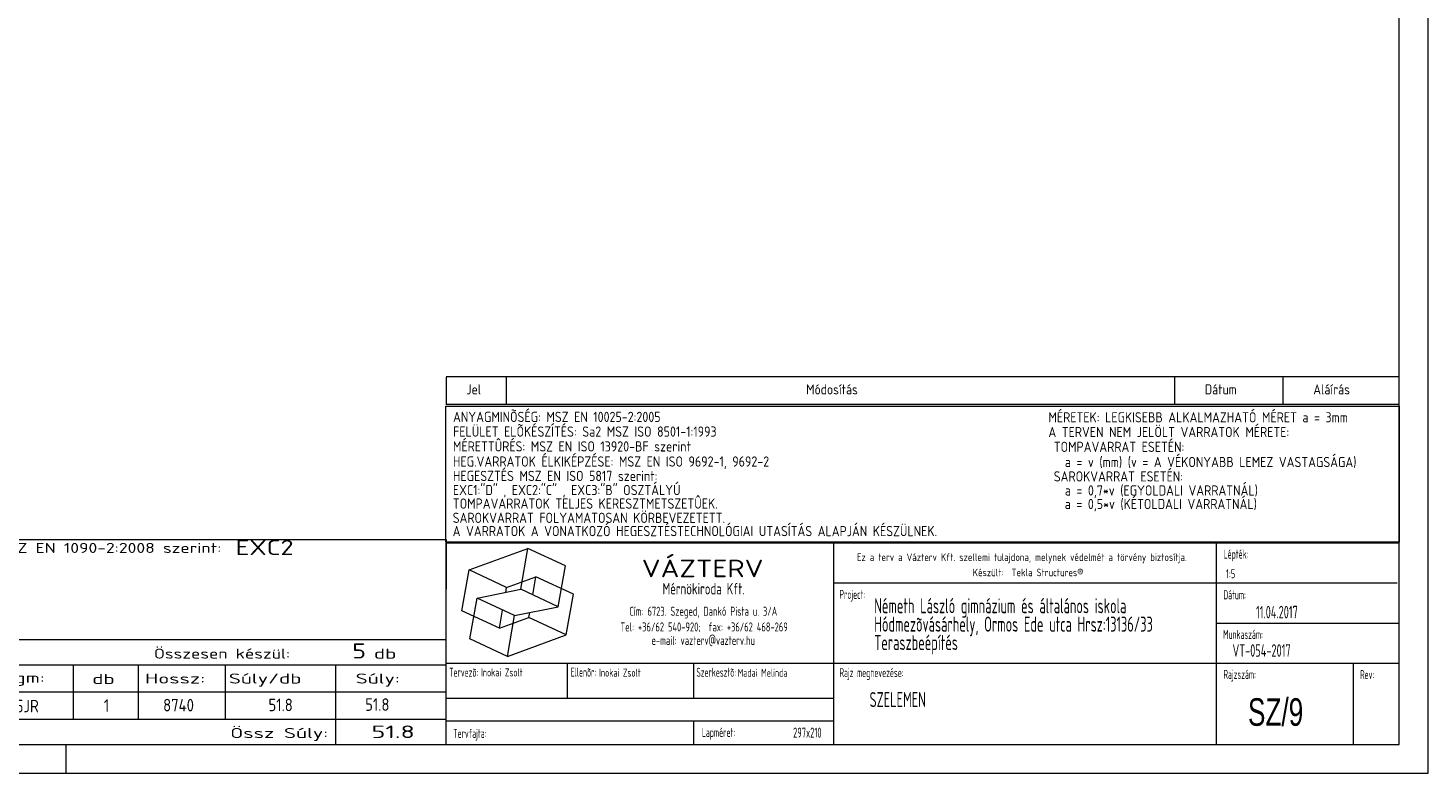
# Model space of a CAD drawing. Header units: millimetres. Extents: x 1 to 296, y 1 to 209.
# Tile 2 of 3: x 101 to 296, y 1 to 105. Entities that reach past the tile are written whole.
import ezdxf

# ---------------------------------------------------------------- set-up
doc = ezdxf.new("R2010")
doc.units = ezdxf.units.MM
doc.linetypes.add('XKITLINE00', pattern=[0])
doc.linetypes.add('XKITLINE04', pattern=[3, 0.5, -0.5, 0.5, -0.5, 0.5, -0.5])
doc.layers.add('Ueberschrift', color=7, linetype='Continuous', lineweight=0)
doc.layers.add('Zeichnungsrahmen', color=3, linetype='Continuous', lineweight=0)
doc.styles.add('ISOCPEUR', font='ISOCPEUR.TTF')
doc.styles.add('ISOCPEUR_BOLD', font='ARIAL.TTF')

msp = doc.modelspace()

# ---------------------------------------------------------------- linework, layer by layer
at = {"layer": 'Ueberschrift', "linetype": 'XKITLINE00', "lineweight": 0}
for p, q in [((159, 56.34), (292, 56.34)), ((159, 56.27), (159, 52.41)), ((167.4, 56.27), (167.4, 52.41)), ((260.64, 56.34), (260.64, 52.48)), ((275.76, 56.34), (275.76, 52.48)), ((158.99, 52.22), (291.99, 52.22)), ((158.99, 33.22), (158.99, 52.22)), ((159, 52.49), (292, 52.49)), ((291.99, 52.22), (291.99, 33.22)), ((46.99, 33.61), (159, 33.61)), ((159, 33.61), (158.99, 19.62)), ((291.99, 33.22), (158.99, 33.22)), ((159, 5), (159, 33.14)), ((159, 33.14), (292, 33.14)), ((162.21, 29.35), (170.43, 32.34)), ((169.43, 26.65), (170.43, 32.34)), ((175.66, 29.9), (170.43, 32.34)), ((213.11, 5), (213.11, 33.14)), ((266.49, 5), (266.49, 33.14)), ((161.2, 23.66), (162.21, 29.35)), ((167.44, 26.91), (162.21, 29.35)), ((174.66, 24.21), (175.66, 29.9)), ((167.44, 26.91), (171.55, 28.4)), ((171.1, 25.87), (171.55, 28.4)), ((176.78, 25.96), (171.55, 28.4)), ((213.11, 27.54), (291.69, 27.54)), ((162.33, 19.72), (163.33, 25.41)), ((163.33, 25.41), (169.43, 26.65)), ((168.56, 22.97), (163.33, 25.41)), ((167.32, 26.22), (167.44, 26.91)), ((174.66, 24.21), (169.43, 26.65)), ((175.78, 20.27), (176.78, 25.96)), ((166.44, 21.22), (161.2, 23.66)), ((166.44, 21.22), (166.88, 23.75)), ((168.56, 22.97), (174.66, 24.21)), ((166.44, 21.22), (170.55, 22.71)), ((167.56, 17.28), (168.56, 22.97)), ((170.55, 22.71), (170.67, 23.4)), ((175.78, 20.27), (170.55, 22.71)), ((266.49, 21.94), (292, 21.94)), ((46.99, 19.62), (158.99, 19.62)), ((158.99, 19.62), (158.99, 16.12)), ((167.56, 17.28), (162.33, 19.72)), ((167.56, 17.28), (175.78, 20.27)), ((46.99, 16.12), (158.99, 16.12)), ((106.99, 16.06), (106.99, 12.34)), ((116.04, 16.12), (116.04, 12.32)), ((128.19, 16.12), (128.19, 12.34)), ((143.59, 16.12), (143.59, 12.33)), ((158.99, 16.12), (158.99, 12.33)), ((159, 16.34), (291.97, 16.34)), ((175.95, 11.43), (175.95, 16.34)), ((193.51, 16.34), (193.51, 11.44)), ((285.54, 16.28), (285.54, 5)), ((46.99, 12.34), (158.99, 12.34)), ((106.99, 12.3), (106.99, 8.5)), ((116.04, 12.3), (116.04, 8.5)), ((128.19, 12.31), (128.19, 8.5)), ((143.59, 12.31), (143.59, 8.5)), ((158.99, 12.31), (158.99, 8.5)), ((159.04, 11.44), (213.11, 11.44)), ((46.99, 8.5), (158.99, 8.5)), ((143.59, 8.5), (143.59, 5)), ((158.99, 8.5), (158.99, 5)), ((159, 8.29), (213.08, 8.29)), ((193.52, 8.26), (193.52, 5.08))]:
    msp.add_line(p, q, dxfattribs=at)
at = {"layer": 'Ueberschrift', "linetype": 'XKITLINE04', "lineweight": 0}
msp.add_line((47, 8.5), (158.99, 8.5), dxfattribs=at)
at = {"layer": 'Zeichnungsrahmen', "linetype": 'XKITLINE00', "lineweight": 0}
for p, q in [((296, 1), (296, 209)), ((292, 5), (292, 205)), ((5, 5), (292, 5)), ((106, 1), (106, 5)), ((1, 1), (296, 1))]:
    msp.add_line(p, q, dxfattribs=at)

# ---------------------------------------------------------------- texts
at = {"layer": 'Ueberschrift'}
for s, height, style, width, p in [('Jel', 1.4, 'ISOCPEUR', 0.85, (161.84, 53.85)), ('Módosítás', 1.4, 'ISOCPEUR', 0.85, (209.25, 53.85)), ('Dátum', 1.4, 'ISOCPEUR', 0.85, (264.86, 53.85)), ('Aláírás', 1.4, 'ISOCPEUR', 0.85, (280, 53.85)), ('ANYAGMINÕSÉG: MSZ EN 10025-2:2005', 1.425, 'ISOCPEUR', 0.85, (159.98, 50)), ('MÉRETEK: LEGKISEBB ALKALMAZHATÓ MÉRET a = 3mm', 1.425, 'ISOCPEUR', 0.85, (243.04, 49.94)), ('FELÜLET ELÕKÉSZÍTÉS: Sa2 MSZ ISO 8501-1:1993', 1.425, 'ISOCPEUR', 0.85, (159.98, 47.95)), ('A TERVEN NEM JELÖLT VARRATOK MÉRETE:', 1.425, 'ISOCPEUR', 0.85, (243.04, 47.89)), ('MÉRETTÛRÉS: MSZ EN ISO 13920-BF szerint', 1.425, 'ISOCPEUR', 0.85, (159.96, 45.88)), (' TOMPAVARRAT ESETÉN:', 1.425, 'ISOCPEUR', 0.85, (243.02, 45.82)), ('HEG.VARRATOK ÉLKIKÉPZÉSE: MSZ EN ISO 9692-1, 9692-2', 1.425, 'ISOCPEUR', 0.85, (159.96, 43.77)), ('   a = v (mm) (v = A VÉKONYABB LEMEZ VASTAGSÁGA)', 1.425, 'ISOCPEUR', 0.85, (243.02, 43.7)), ('HEGESZTÉS MSZ EN ISO 5817 szerint: ', 1.425, 'ISOCPEUR', 0.85, (159.96, 41.76)), (' SAROKVARRAT ESETÉN:', 1.425, 'ISOCPEUR', 0.85, (243.02, 41.69)), ('EXC1:"D" , EXC2:"C" , EXC3:"B" OSZTÁLYÚ', 1.425, 'ISOCPEUR', 0.85, (159.96, 39.79)), ('   a = 0,7*v (EGYOLDALI VARRATNÁL)', 1.425, 'ISOCPEUR', 0.85, (243.02, 39.73)), ('TOMPAVARRATOK TELJES KERESZTMETSZETÛEK.', 1.425, 'ISOCPEUR', 0.85, (159.95, 37.9)), ('   a = 0,5*v (KÉTOLDALI VARRATNÁL)', 1.425, 'ISOCPEUR', 0.85, (243.01, 37.84)), ('SAROKVARRAT FOLYAMATOSAN KÖRBEVEZETETT.', 1.425, 'ISOCPEUR', 0.85, (159.93, 35.91)), ('A VARRATOK A VONATKOZÓ HEGESZTÉSTECHNOLÓGIAI UTASÍTÁS ALAPJÁN KÉSZÜLNEK.', 1.425, 'ISOCPEUR', 0.85, (159.93, 34.06)), ('Gyártmány kivitelezési osztály besorolása MSZ EN 1090-2:2008 szerint:', 1.4, 'ISOCPEUR', 1.275, (48.24, 31.72)), ('EXC2', 2.1, 'ISOCPEUR', 1.275, (129.64, 31.43)), ('VÁZTERV', 2.45, 'ISOCPEUR', 1.19, (186.31, 28.33)), ('Ez a terv a Vázterv Kft. szellemi tulajdona, melynek védelmét a törvény biztosítja.', 1.05, 'ISOCPEUR', 0.838832, (216.33, 30.6)), ('Lépték:', 1.26, 'ISOCPEUR', 0.51, (267.49, 30.92)), ('Készült:  Tekla Structures®', 1.05, 'ISOCPEUR', 0.838832, (232.49, 28.47)), ('1:5', 1.26, 'ISOCPEUR', 0.595, (267.81, 28.19)), ('Mérnökiroda Kft.', 1.61, 'ISOCPEUR', 0.68, (189.21, 25.92)), ('Project:', 1.26, 'ISOCPEUR', 0.51, (213.89, 25.3)), ('Németh László gimnázium és általános iskola', 2.1, 'ISOCPEUR', 0.595, (218.74, 23.3)), ('Dátum:', 1.26, 'ISOCPEUR', 0.51, (267.45, 25.25)), ('Cím: 6723. Szeged, Dankó Pista u. 3/A', 1.26, 'ISOCPEUR', 0.68, (184.58, 22.95)), ('11.04.2017', 1.75, 'ISOCPEUR', 0.595, (272.01, 22.59)), ('Tel: +36/62 540-920;  fax: +36/62 468-269', 1.26, 'ISOCPEUR', 0.68, (183.33, 20.76)), ('Hódmezõvásárhely, Ormos Ede utca Hrsz:13136/33', 2.1, 'ISOCPEUR', 0.595, (218.74, 20.73)), ('e-mail: vazterv@vazterv.hu', 1.26, 'ISOCPEUR', 0.68, (187.67, 18.88)), ('Teraszbeépítés', 2.1, 'ISOCPEUR', 0.595, (218.74, 18.17)), ('Munkaszám:', 1.26, 'ISOCPEUR', 0.51, (267.41, 19.72)), ('Összesen készül:', 1.4, 'ISOCPEUR', 1.275, (118.24, 16.97)), ('5', 2.1, 'ISOCPEUR', 1.275, (145.9, 16.99)), ('db', 1.4, 'ISOCPEUR', 1.513248, (148.94, 16.96)), ('VT-054-2017', 1.75, 'ISOCPEUR', 0.595, (268.73, 17.23)), ('Tervezõ:', 1.26, 'ISOCPEUR', 0.51, (159.44, 14.43)), ('Inokai Zsolt', 1.12, 'ISOCPEUR', 0.595, (163.88, 14.48)), ('Ellenõr:', 1.26, 'ISOCPEUR', 0.51, (176.39, 14.45)), ('Inokai Zsolt', 1.12, 'ISOCPEUR', 0.595, (180.35, 14.45)), ('Szerkesztõ:', 1.26, 'ISOCPEUR', 0.51, (193.93, 14.43)), ('Madai Melinda', 1.12, 'ISOCPEUR', 0.595, (199.69, 14.43)), ('Rajz megnevezése:', 1.26, 'ISOCPEUR', 0.51, (213.89, 14.38)), ('Rajzszám:', 1.26, 'ISOCPEUR', 0.51, (267.46, 14.14)), ('Anyagm:', 1.4, 'ISOCPEUR', 1.513248, (92.41, 13.59)), ('db', 1.4, 'ISOCPEUR', 1.513248, (109.64, 13.42)), ('Hossz:', 1.4, 'ISOCPEUR', 1.513248, (117.02, 13.49)), ('Súly/db', 1.4, 'ISOCPEUR', 1.513248, (128.7, 13.49)), ('Súly:', 1.4, 'ISOCPEUR', 1.513248, (146.39, 13.49)), ('Rev:', 1.26, 'ISOCPEUR', 0.51, (286.52, 14.11)), ('SZELEMEN', 2.1, 'ISOCPEUR', 0.595, (218.09, 10.2)), ('SZ/9', 3.85, 'ISOCPEUR_BOLD', 0.68, (270.88, 7.59)), ('S355JR', 1.75, 'ISOCPEUR', 0.85, (95.66, 9.47)), ('1', 1.75, 'ISOCPEUR', 0.85, (111.26, 9.54)), ('8740', 1.75, 'ISOCPEUR', 0.85, (119.53, 9.6)), ('51.8', 1.75, 'ISOCPEUR', 0.85, (134.23, 9.63)), ('51.8', 1.75, 'ISOCPEUR', 0.85, (147.72, 9.68)), ('Össz Súly:', 1.4, 'ISOCPEUR', 1.513248, (128.89, 5.88)), ('51.8', 1.75, 'ISOCPEUR', 1.513248, (148.61, 5.88)), ('Tervfajta:', 1.26, 'ISOCPEUR', 0.51, (160, 5.9)), ('Lapméret:', 1.26, 'ISOCPEUR', 0.51, (194.7, 6.04)), ('297x210', 1.4, 'ISOCPEUR', 0.595, (207.43, 5.94))]:
    msp.add_text(s, height=height, dxfattribs=dict(at, style=style, width=width)).set_placement(p)

doc.saveas('drawing.dxf')
